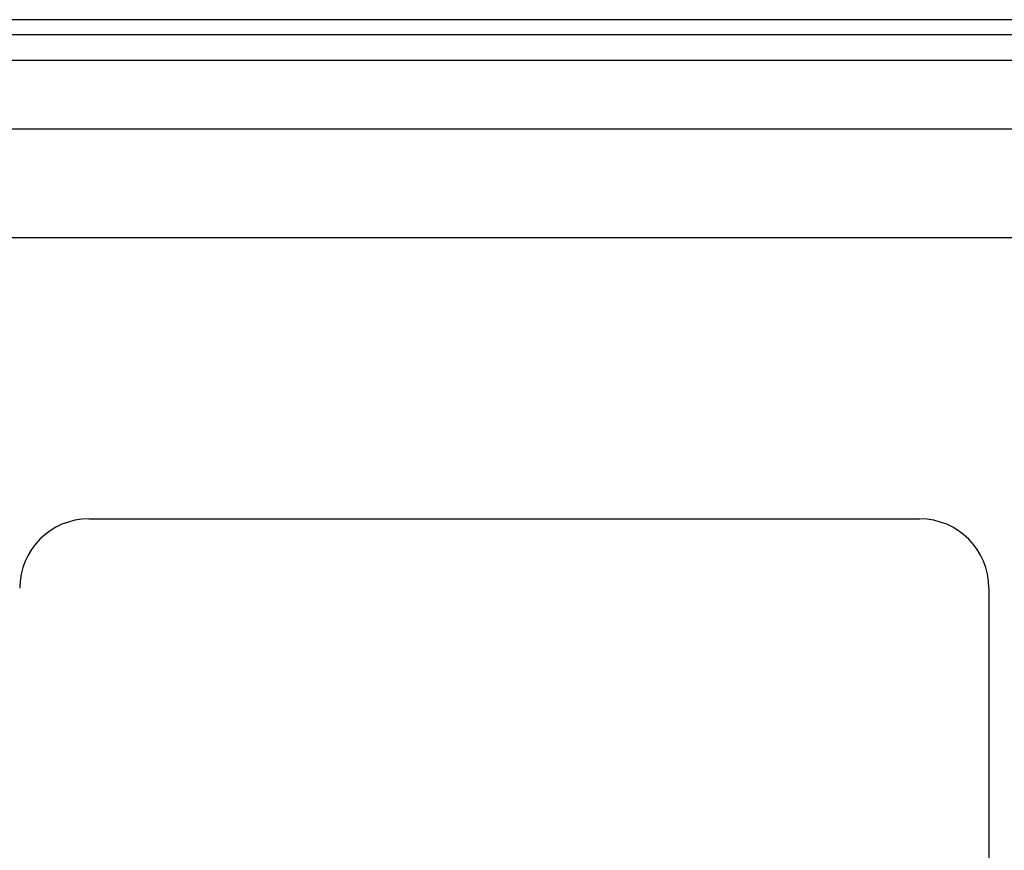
# Model space of a CAD drawing. Header units: inches. Extents: x 2 to 128, y 2 to 83.
# Tile 56 of 100: x 30.51 to 35.16, y 59.7 to 63.64. Entities that reach past the tile are written whole.
import ezdxf

# ---------------------------------------------------------------- set-up
doc = ezdxf.new("R2010")
doc.units = ezdxf.units.IN
doc.header["$LTSCALE"] = 7.686019
doc.header["$MEASUREMENT"] = 0
doc.layers.add('Visible Edges(ANSI)', color=7, linetype='Continuous', lineweight=25)
doc.layers.add('Visible Tangent Edges(ANSI)', color=7, linetype='Continuous', lineweight=25)

msp = doc.modelspace()

# ---------------------------------------------------------------- linework, layer by layer
at = {"layer": 'Visible Edges(ANSI)'}
for p, q in [((37.5193, 63.6352), (6.5673, 63.6352)), ((6.5673, 63.5657), (37.5193, 63.5657)), ((7.5246, 63.1194), (36.5353, 63.1194)), ((36.5353, 62.6036), (7.5246, 62.6036)), ((30.8327, 61.2731), (34.7629, 61.2731)), ((35.0904, 60.9456), (35.0904, 58.9804))]:
    msp.add_line(p, q, dxfattribs=at)
for centre, start, end in [((30.8327, 60.9456), 90, 180), ((34.7629, 60.9456), 0, 90)]:
    msp.add_arc(centre, 0.3275, start, end, dxfattribs=at)
at = {"layer": 'Visible Tangent Edges(ANSI)'}
msp.add_line((6.5673, 63.4439), (37.5193, 63.4439), dxfattribs=at)

doc.saveas('drawing.dxf')
